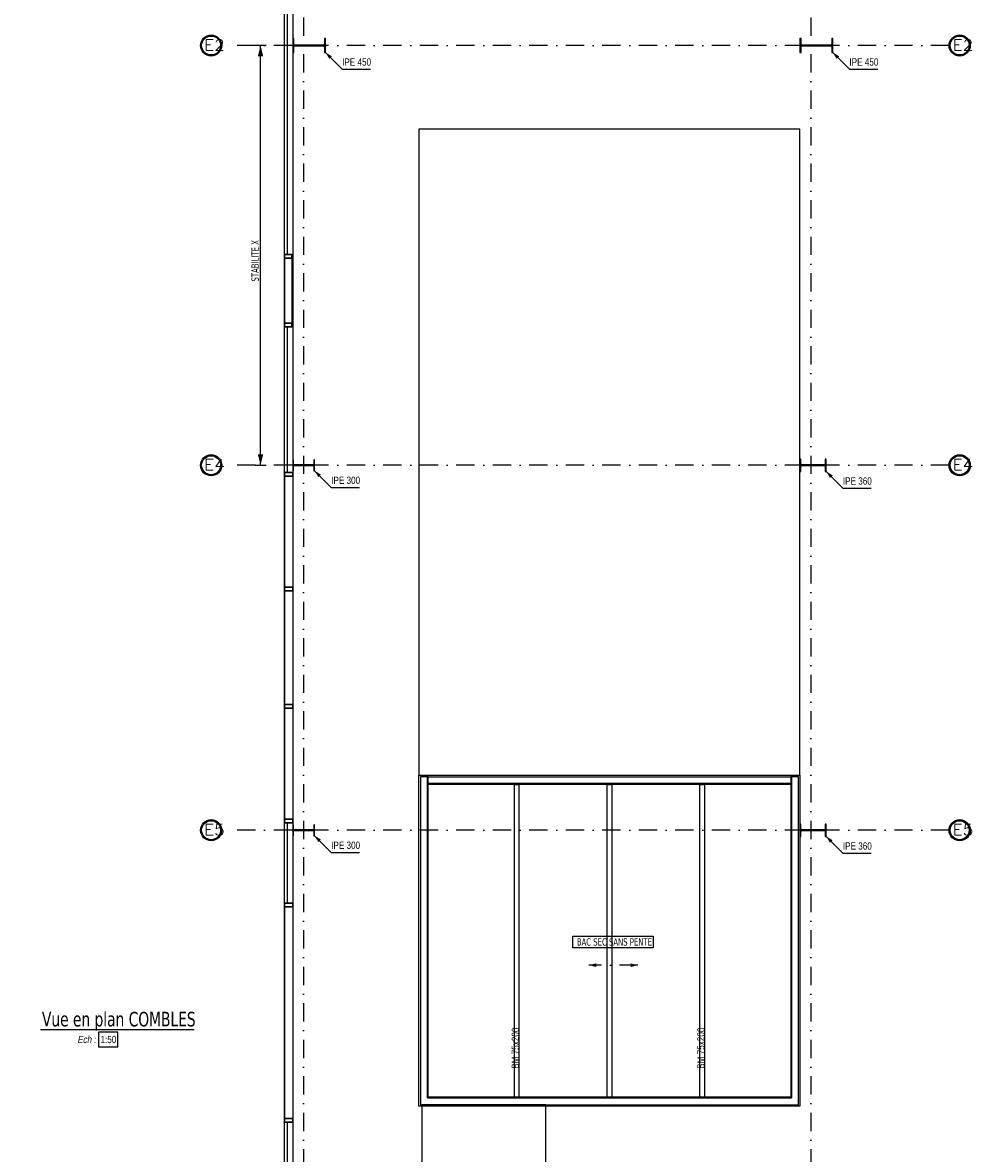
# Model space of a CAD drawing. Extents: x 293186 to 369035, y -341273 to -122059.
# Tile 21 of 64: x 335552 to 348550, y -274888 to -259397. Entities that reach past the tile are written whole.
import ezdxf

# ---------------------------------------------------------------- set-up
doc = ezdxf.new("R2010")
doc.units = 0
doc.header["$LTSCALE"] = 50
doc.linetypes.add('DASHDOT', pattern=[10, 5, -2.5, 0, -2.5])
doc.linetypes.add('HIDDEN', pattern=[1.875, 1.25, -0.625])
doc.layers.get('0').update_dxf_attribs({"color": 1, "linetype": 'CONTINUOUS'})
doc.layers.add('ECHELLE_1_50', color=7, linetype='CONTINUOUS')
doc.styles.add('ARIAL', font='txt')
doc.styles.add('CADWORK5', font='ROMAND', dxfattribs={"width": 0.8})
doc.styles.add('TAHOMA', font='txt')

# ---------------------------------------------------------------- blocks, each defined once
blk = doc.blocks.new('CDWK_EXTR_2')
at = {"color": 0}
blk.add_solid([(0, 0), (2, 0.5), (2, -0.5)], dxfattribs=at)
blk = doc.blocks.new('CDWK_EXTR_3')
at = {"color": 0}
blk.add_line((0, 1), (0, -1), dxfattribs=at)
blk.add_solid([(0, 0), (2, 0.5), (2, -0.5)], dxfattribs=at)

msp = doc.modelspace()

# ---------------------------------------------------------------- hatches: boundary and pattern name
at = {"layer": 'ECHELLE_1_50', "linetype": 'CONTINUOUS'}
for points in [[(346087, -269728), (346075, -269728), (346075, -274116), (341110, -274116), (341110, -269728), (341097, -269728), (341097, -274128), (346087, -274128)], [(346075, -269836), (341110, -269836), (341110, -269823), (346075, -269823)]]:
    msp.add_hatch(color=11, dxfattribs=at).paths.add_polyline_path(points)

# ---------------------------------------------------------------- linework, layer by layer
at = {"layer": 'ECHELLE_1_50', "color": 3, "linetype": 'DASHDOT'}
for p, q in [((339402, -252828), (339402, -282499)), ((346352, -252828), (346352, -282499)), ((348245, -259711), (338280, -259711)), ((348245, -265461), (338280, -265461)), ((348245, -270461), (338280, -270461))]:
    msp.add_line(p, q, dxfattribs=at)
at = {"layer": 'ECHELLE_1_50', "color": 2}
for p, q in [((339142, -263566), (339142, -253791)), ((339252, -253792), (339252, -274461)), ((339182, -262576), (339182, -258401)), ((339142, -262576), (339252, -262576)), ((339252, -263566), (339142, -263566)), ((339142, -279531), (339142, -263566)), ((339182, -265561), (339182, -263566)), ((339142, -265561), (339252, -265561)), ((339252, -270361), (339142, -270361)), ((339182, -271461), (339182, -270361)), ((339142, -271461), (339252, -271461)), ((339252, -274461), (339142, -274461)), ((339182, -275611), (339182, -274461)), ((339252, -274461), (339252, -279376))]:
    msp.add_line(p, q, dxfattribs=at)
at = {"layer": 'ECHELLE_1_50', "color": 1}
msp.add_line((338812, -265461), (338812, -259711), dxfattribs=at)
at = {"layer": 'ECHELLE_1_50', "color": 106}
for p, q in [((339142, -262576), (339142, -262626)), ((339242, -262576), (339142, -262576)), ((339142, -262576), (339142, -262576)), ((339142, -262626), (339242, -262626)), ((339142, -262626), (339142, -262626)), ((339142, -262626), (339242, -262626)), ((339242, -262626), (339142, -262626)), ((339142, -262626), (339142, -262626)), ((339142, -263516), (339142, -262626)), ((339142, -262626), (339142, -263516)), ((339242, -262626), (339242, -262576)), ((339242, -262576), (339242, -262576)), ((339242, -262626), (339242, -262626)), ((339242, -262626), (339242, -262626)), ((339242, -262626), (339242, -263516)), ((339242, -262626), (339242, -263516)), ((339142, -263516), (339142, -263566)), ((339242, -263516), (339142, -263516)), ((339142, -263516), (339142, -263516)), ((339142, -263516), (339142, -263516)), ((339142, -263516), (339242, -263516)), ((339242, -263516), (339142, -263516)), ((339142, -263566), (339242, -263566)), ((339142, -263566), (339142, -263566)), ((339242, -263566), (339242, -263516)), ((339242, -263516), (339242, -263516)), ((339242, -263516), (339242, -263516)), ((339242, -263566), (339242, -263566)), ((339142, -265561), (339142, -265611)), ((339252, -265561), (339142, -265561)), ((339142, -265561), (339142, -265561)), ((339142, -265611), (339252, -265611)), ((339142, -265611), (339142, -265611)), ((339142, -265611), (339252, -265611)), ((339252, -265611), (339142, -265611)), ((339142, -265611), (339142, -265611)), ((339142, -267131), (339142, -265611)), ((339142, -265611), (339142, -267131)), ((339252, -265611), (339252, -265561)), ((339252, -265561), (339252, -265561)), ((339252, -265611), (339252, -265611)), ((339252, -265611), (339252, -265611)), ((339252, -265611), (339252, -267131)), ((339252, -265611), (339252, -267131)), ((339142, -267131), (339142, -267131)), ((339142, -267131), (339252, -267131)), ((339252, -267131), (339142, -267131)), ((339142, -267131), (339142, -267181)), ((339252, -267131), (339142, -267131)), ((339142, -267131), (339142, -267131)), ((339142, -267181), (339252, -267181)), ((339252, -267181), (339142, -267181)), ((339142, -267181), (339142, -267181)), ((339142, -268741), (339142, -267181)), ((339142, -267181), (339142, -268741)), ((339142, -267181), (339252, -267181)), ((339142, -267181), (339142, -267181)), ((339252, -267131), (339252, -267131)), ((339252, -267181), (339252, -267131)), ((339252, -267131), (339252, -267131)), ((339252, -267181), (339252, -267181)), ((339252, -267181), (339252, -268741)), ((339252, -267181), (339252, -268741)), ((339252, -267181), (339252, -267181)), ((339142, -268741), (339142, -268741)), ((339142, -268741), (339252, -268741)), ((339252, -268741), (339142, -268741)), ((339142, -268741), (339142, -268791)), ((339252, -268741), (339142, -268741)), ((339142, -268741), (339142, -268741)), ((339252, -268741), (339252, -268741)), ((339252, -268791), (339252, -268741)), ((339252, -268741), (339252, -268741)), ((339142, -268791), (339252, -268791)), ((339252, -268791), (339142, -268791)), ((339142, -268791), (339142, -268791)), ((339142, -270311), (339142, -268791)), ((339142, -268791), (339142, -270311)), ((339142, -268791), (339252, -268791)), ((339142, -268791), (339142, -268791)), ((339252, -268791), (339252, -268791)), ((339252, -268791), (339252, -270311)), ((339252, -268791), (339252, -270311)), ((339252, -268791), (339252, -268791)), ((339142, -270311), (339142, -270361)), ((339252, -270311), (339142, -270311)), ((339142, -270311), (339142, -270311)), ((339142, -270311), (339142, -270311)), ((339142, -270311), (339252, -270311)), ((339252, -270311), (339142, -270311)), ((339252, -270361), (339252, -270311)), ((339252, -270311), (339252, -270311)), ((339252, -270311), (339252, -270311)), ((339142, -270361), (339252, -270361)), ((339142, -270361), (339142, -270361)), ((339252, -270361), (339252, -270361)), ((339142, -271461), (339142, -271511)), ((339252, -271461), (339142, -271461)), ((339142, -271461), (339142, -271461)), ((339142, -271511), (339252, -271511)), ((339142, -271511), (339142, -271511)), ((339142, -271511), (339252, -271511)), ((339252, -271511), (339142, -271511)), ((339142, -271511), (339142, -271511)), ((339142, -274411), (339142, -271511)), ((339142, -271511), (339142, -274411)), ((339252, -271511), (339252, -271461)), ((339252, -271461), (339252, -271461)), ((339252, -271511), (339252, -271511)), ((339252, -271511), (339252, -271511)), ((339252, -271511), (339252, -274411)), ((339252, -271511), (339252, -274411)), ((339142, -274411), (339142, -274461)), ((339252, -274411), (339142, -274411)), ((339142, -274411), (339142, -274411)), ((339142, -274411), (339142, -274411)), ((339142, -274411), (339252, -274411)), ((339252, -274411), (339142, -274411)), ((339142, -274461), (339252, -274461)), ((339142, -274461), (339142, -274461)), ((339252, -274461), (339252, -274411)), ((339252, -274411), (339252, -274411)), ((339252, -274411), (339252, -274411)), ((339252, -274461), (339252, -274461))]:
    msp.add_line(p, q, dxfattribs=at)
at = {"layer": 'ECHELLE_1_50', "color": 32}
msp.add_line((340982, -269708, 2540), (346202, -269708, 2540), dxfattribs=at)
at = {"layer": 'ECHELLE_1_50', "color": 158, "linetype": 'DASHDOT'}
msp.add_line((343981, -272310), (343311, -272310), dxfattribs=at)
at = {"layer": 'ECHELLE_1_50', "color": 96, "linetype": 'CONTINUOUS'}
msp.add_line((335797, -273189), (337903, -273189), dxfattribs=at)
at = {"layer": 'ECHELLE_1_50', "color": 7, "linetype": 'CONTINUOUS'}
for p, q in [((336857, -273228), (336594, -273228)), ((336594, -273228), (336594, -273428)), ((336857, -273428), (336857, -273228)), ((336594, -273428), (336857, -273428))]:
    msp.add_line(p, q, dxfattribs=at)
at = {"layer": 'ECHELLE_1_50', "color": 7, "linetype": 'HIDDEN'}
msp.add_lwpolyline([(348239, -253651), (339252, -253651), (339252, -279571), (335552, -279571)], dxfattribs=at)
at = {"layer": 'ECHELLE_1_50', "color": 5, "linetype": 'CONTINUOUS'}
for points in [[(339666, -259706), (339288, -259706, -0.414214), (339267, -259685), (339267, -259616), (339252, -259616), (339252, -259658), (339252, -259764), (339252, -259806), (339267, -259806), (339267, -259737, -0.414214), (339288, -259716), (339666, -259716, -0.414214), (339687, -259737), (339687, -259806), (339702, -259806)], [(339702, -259806), (339702, -259616), (339687, -259616), (339687, -259685, -0.414214), (339666, -259706)], [(346616, -259706), (346238, -259706, -0.414214), (346217, -259685), (346217, -259616), (346202, -259616), (346202, -259658), (346202, -259764), (346202, -259806), (346217, -259806), (346217, -259737, -0.414214), (346238, -259716), (346616, -259716, -0.414214), (346637, -259737), (346637, -259806), (346652, -259806)], [(346652, -259806), (346652, -259616), (346637, -259616), (346637, -259685, -0.414214), (346616, -259706)], [(339526, -265457), (339278, -265457, -0.414214), (339263, -265442), (339263, -265386), (339252, -265386), (339252, -265421), (339252, -265501), (339252, -265536), (339263, -265536), (339263, -265479, -0.414214), (339278, -265464), (339526, -265464, -0.414214), (339541, -265479), (339541, -265536), (339552, -265536)], [(339552, -265536), (339552, -265386), (339541, -265386), (339541, -265442, -0.414214), (339526, -265457)], [(346531, -265457), (346233, -265457, -0.414214), (346215, -265439), (346215, -265376), (346202, -265376), (346202, -265416), (346202, -265506), (346202, -265546), (346215, -265546), (346215, -265483, -0.414214), (346233, -265465), (346531, -265465, -0.414214), (346549, -265483), (346549, -265546), (346562, -265546)], [(346562, -265546), (346562, -265376), (346549, -265376), (346549, -265439, -0.414214), (346531, -265457)], [(339526, -270457), (339278, -270457, -0.414214), (339263, -270442), (339263, -270386), (339252, -270386), (339252, -270421), (339252, -270501), (339252, -270536), (339263, -270536), (339263, -270479, -0.414214), (339278, -270464), (339526, -270464, -0.414214), (339541, -270479), (339541, -270536), (339552, -270536)], [(339552, -270536), (339552, -270386), (339541, -270386), (339541, -270442, -0.414214), (339526, -270457)], [(346531, -270457), (346233, -270457, -0.414214), (346215, -270439), (346215, -270376), (346202, -270376), (346202, -270416), (346202, -270506), (346202, -270546), (346215, -270546), (346215, -270483, -0.414214), (346233, -270465), (346531, -270465, -0.414214), (346549, -270483), (346549, -270546), (346562, -270546)], [(346562, -270546), (346562, -270376), (346549, -270376), (346549, -270439, -0.414214), (346531, -270457)]]:
    msp.add_lwpolyline(points, format="xyb", dxfattribs=at)
at = {"layer": 'ECHELLE_1_50', "color": 7, "linetype": 'CONTINUOUS'}
for points in [[(339702, -259806), (339929, -260037), (340319, -260037)], [(346652, -259806), (346879, -260037), (347269, -260037)], [(339552, -265536), (339779, -265767), (340169, -265767)], [(346562, -265546), (346789, -265777), (347179, -265777)], [(339552, -270536), (339779, -270767), (340169, -270767)], [(346562, -270546), (346789, -270777), (347179, -270777)]]:
    msp.add_lwpolyline(points, dxfattribs=at)
at = {"layer": 'ECHELLE_1_50', "color": 32, "linetype": 'CONTINUOUS'}
for points in [[(346202, -260856), (340982, -260856), (340982, -269708), (346202, -269708)], [(343092, -271911), (344191, -271911), (344191, -272074), (343092, -272074)]]:
    msp.add_lwpolyline(points, close=True, dxfattribs=at)
at = {"layer": 'ECHELLE_1_50', "color": 32}
msp.add_lwpolyline([(346202, -269708), (346202, -274243), (340982, -274243), (340982, -269708)], dxfattribs=at)
at = {"layer": 'ECHELLE_1_50', "color": 11, "linetype": 'CONTINUOUS', "elevation": 2540}
for points in [[(346182, -269728), (346087, -269728), (346087, -274128), (341097, -274128), (341097, -269728), (341002, -269728), (341002, -274223), (346182, -274223)], [(346087, -269728), (346075, -269728), (346075, -274116), (341110, -274116), (341110, -269728), (341097, -269728), (341097, -274128), (346087, -274128)]]:
    msp.add_lwpolyline(points, close=True, dxfattribs=at)
at = {"layer": 'ECHELLE_1_50', "color": 3, "linetype": 'CONTINUOUS'}
for centre, radius in [((338135, -259711), 145), ((338135, -259711), 130), ((348390, -259711), 145), ((348390, -259711), 130), ((338135, -265461), 145), ((338135, -265461), 130), ((348390, -265461), 145), ((348390, -265461), 130), ((338135, -270461), 145), ((348390, -270461), 145), ((338135, -270461), 130), ((348390, -270461), 130)]:
    msp.add_circle(centre, radius, dxfattribs=at)
at = {"layer": 'ECHELLE_1_50', "color": 11, "linetype": 'CONTINUOUS'}
for points in [[(341110, -269728, 2540), (346075, -269728, 2540), (346075, -269823, 2540), (341110, -269823, 2540)], [(346075, -269836, 2540), (341110, -269836, 2540), (341110, -269823, 2540), (346075, -269823, 2540)]]:
    msp.add_3dface(points, dxfattribs=at)
at = {"layer": 'ECHELLE_1_50', "color": 22}
for points in [[(342352, -269836, 2540), (342352, -274116, 2540), (342289, -274116, 2540), (342289, -269836, 2540)], [(343561, -274116, 2540), (343561, -269836, 2540), (343624, -269836, 2540), (343624, -274116, 2540)], [(344895, -269836, 2540), (344895, -274116, 2540), (344832, -274116, 2540), (344832, -269836, 2540)]]:
    msp.add_3dface(points, dxfattribs=at)
at = {"layer": 'ECHELLE_1_50', "color": 5, "linetype": 'CONTINUOUS'}
msp.add_3dface([(341022, -279721, 2540), (342722, -279721, 2540), (342722, -274223, 2540), (341022, -274223, 2540)], dxfattribs=at)

# ---------------------------------------------------------------- block references
at = {"layer": 'ECHELLE_1_50', "color": 1, "xscale": 75, "yscale": 75, "zscale": 75}
for p, rotation in [((338812, -259711), 270), ((338812, -265461), 90)]:
    msp.add_blockref('CDWK_EXTR_3', p, dxfattribs=dict(at, rotation=rotation))
at = {"layer": 'ECHELLE_1_50', "color": 7, "linetype": 'CONTINUOUS', "xscale": 50, "yscale": 50, "zscale": 50}
for p, rotation in [((339702, -259806), 314.51853676), ((346652, -259806), 314.51853676), ((339552, -265536), 314.51853723), ((346562, -265546), 314.51853723), ((339552, -270536), 314.51853723), ((346562, -270546), 314.51853723)]:
    msp.add_blockref('CDWK_EXTR_2', p, dxfattribs=dict(at, rotation=rotation))
at = {"layer": 'ECHELLE_1_50', "color": 158, "linetype": 'DASHDOT', "xscale": 50, "yscale": 50, "zscale": 50}
msp.add_blockref('CDWK_EXTR_2', (343311, -272310), dxfattribs=at)
at = {"layer": 'ECHELLE_1_50', "color": 158, "linetype": 'DASHDOT', "xscale": 50, "yscale": 50, "zscale": 50, "rotation": 180}
msp.add_blockref('CDWK_EXTR_2', (343981, -272310), dxfattribs=at)

# ---------------------------------------------------------------- texts
at = {"layer": 'ECHELLE_1_50', "color": 96}
for s, height, style, width, p in [('E2', 150, 'CADWORK5', 1.125, (338039, -259780)), ('E2', 150, 'CADWORK5', 1.125, (348294, -259780)), ('E4', 150, 'CADWORK5', 1.125, (338039, -265530)), ('E4', 150, 'CADWORK5', 1.125, (348294, -265530)), ('E5', 150, 'CADWORK5', 1.125, (338039, -270530)), ('E5', 150, 'CADWORK5', 1.125, (348294, -270530)), ('Vue en plan COMBLES', 200, 'TAHOMA', 0.8, (335817, -273149))]:
    msp.add_text(s, height=height, dxfattribs=dict(at, style=style, width=width)).set_placement(p)
at = {"layer": 'ECHELLE_1_50', "color": 7, "style": 'ARIAL', "width": 0.8}
for s, p in [('IPE 450', (339929, -259987)), ('IPE 450', (346879, -259987)), ('IPE 300', (339779, -265717)), ('IPE 360', (346789, -265727)), ('IPE 300', (339779, -270717)), ('IPE 360', (346789, -270727)), ('1:50', (336619, -273378))]:
    msp.add_text(s, height=100, dxfattribs=at).set_placement(p)
at = {"layer": 'ECHELLE_1_50', "color": 1, "style": 'TAHOMA', "width": 0.8}
msp.add_text('STABILITE X', height=100, rotation=90, dxfattribs=at).set_placement((338787, -262944))
at = {"layer": 'ECHELLE_1_50', "color": 32, "style": 'TAHOMA', "width": 0.8}
msp.add_text('BAC SEC SANS PENTE', height=100, dxfattribs=at).set_placement((343145, -272042))
at = {"layer": 'ECHELLE_1_50', "color": 7, "style": 'ARIAL', "width": 0.8}
for p in [(342352, -273730), (344895, -273730)]:
    msp.add_text('BM 75x200', height=100, rotation=90, dxfattribs=at).set_placement(p)
at = {"layer": 'ECHELLE_1_50', "color": 7, "style": 'ARIAL', "oblique": 10, "width": 0.8}
msp.add_text('Ech :', height=100, dxfattribs=at).set_placement((336302, -273378))

doc.saveas('drawing.dxf')
